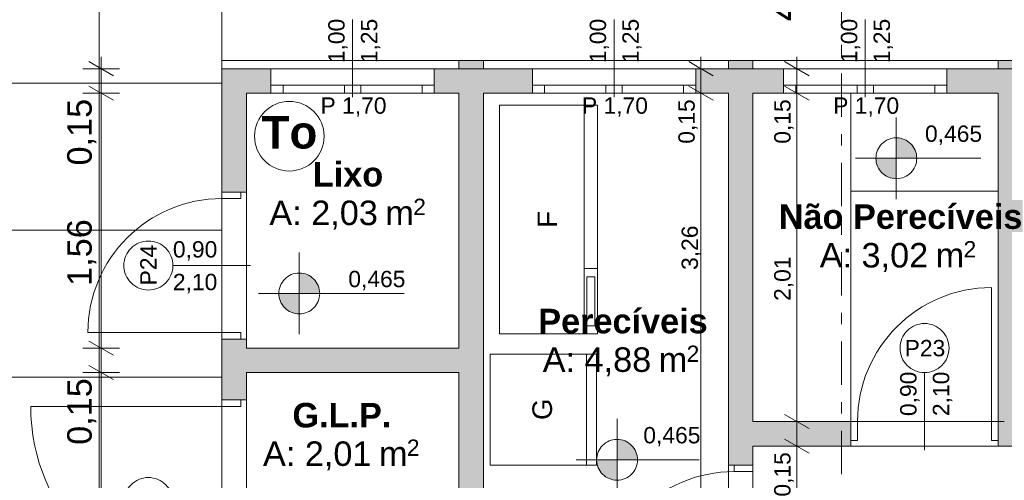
# Model space of a CAD drawing. Header units: millimetres. Extents: x -589 to 841, y -447 to 987.
# Tile 24 of 27: x 403 to 524, y 855 to 911. Entities that reach past the tile are written whole.
import ezdxf
from ezdxf.xclip import XClip

# ---------------------------------------------------------------- set-up
doc = ezdxf.new("R2010")
doc.units = ezdxf.units.MM
doc.header["$MEASUREMENT"] = 0
doc.header["$XCLIPFRAME"] = 0
for name, pattern in [('Linha Tracejada 3_1', [4, 3, -1]), ('Tracejado Duplo', [10.936111, 5.291667, -2.116667, 1.411111, -2.116667]), ('Wipeout_Contour', [1000, 0, -1000])]:
    doc.linetypes.add(name, pattern=pattern)
for name, color, linetype in [('Anotação - Geral.2D', 7, 'Continuous'), ('Cotas - Geral.2D', 7, 'Continuous'), ('Desenho 2D - Geral.2D', 7, 'Continuous'), ('Interior - Mobiliário .ARQ', 7, 'Continuous'), ('Laje.ARQ', 7, 'Continuous'), ('Marcador - Cortes e Elevações.2D', 7, 'Continuous'), ('Parede.ARQ', 7, 'Continuous'), ('Zonas.ARQ', 7, 'Continuous')]:
    doc.layers.add(name, color=color, linetype=linetype)
doc.styles.add('GENERATED_STYLE_1', font='txt')
doc.styles.add('GENERATED_STYLE_2', font='txt')

# ---------------------------------------------------------------- blocks, each defined once
blk = doc.blocks.new('Desenho_1_1', base_point=(-612.98, 435.63))
at = {"layer": 'Cotas - Geral.2D', "linetype": 'Continuous', "lineweight": 0}
for points in [[(510.62, 894.43), (513.12, 894.43), (512.93, 895.38), (512.39, 896.2), (511.58, 896.74), (510.62, 896.93)], [(510.62, 894.43), (508.12, 894.43), (508.31, 893.47), (508.85, 892.66), (509.67, 892.12), (510.62, 891.93)], [(437.54, 877.88), (440.04, 877.88), (439.85, 878.84), (439.31, 879.65), (438.5, 880.19), (437.54, 880.38)], [(437.54, 877.88), (435.04, 877.88), (435.23, 876.92), (435.77, 876.11), (436.58, 875.57), (437.54, 875.38)], [(476.44, 857.52), (478.94, 857.52), (478.75, 858.48), (478.2, 859.29), (477.39, 859.83), (476.44, 860.02)], [(476.44, 857.52), (473.94, 857.52), (474.13, 856.56), (474.67, 855.75), (475.48, 855.21), (476.44, 855.02)]]:
    blk.add_hatch(color=7, dxfattribs=at).paths.add_polyline_path(points)
at = {"layer": 'Laje.ARQ', "linetype": 'Continuous', "lineweight": 0}
h = blk.add_hatch(dxfattribs=at)
h.set_pattern_fill('Grelha_90x90_0001', color=83, style=0, pattern_type=2)
h.set_pattern_definition([(0, (-612.98, 435.633), (0, 18), []), (90, (-612.98, 435.633), (-18, 0), [])])
h.paths.add_polyline_path([(238.05, 922.9), (238.05, 838.35), (277.05, 838.35), (277.05, 779.36), (428.07, 779.36), (428.07, 922.89), (368.7, 922.89), (368.7, 922.9), (293.7, 922.9)])
h.paths.add_polyline_path([(368.7, 825.26), (293.7, 825.26), (293.7, 900.26), (368.7, 900.26)], flags=0)
at = {"layer": 'Parede.ARQ', "linetype": 'Continuous', "lineweight": 0}
for points in [[(523.07, 905.4), (526.07, 905.4), (526.07, 906.4), (523.07, 906.4)], [(434.07, 905.4), (428.07, 905.4), (431.07, 902.4), (434.07, 902.4)], [(428.07, 905.4), (428.07, 890.3), (431.07, 890.3), (431.07, 902.4)], [(457.07, 905.4), (454.07, 905.4), (454.07, 902.4), (457.07, 902.4)], [(457.07, 905.4), (457.07, 834.3), (460.07, 834.3), (460.07, 905.4)], [(466.07, 905.4), (460.07, 905.4), (460.07, 902.4), (466.07, 902.4)], [(490.07, 905.4), (486.07, 905.4), (486.07, 902.4), (490.07, 902.4)], [(493.07, 905.4), (490.07, 905.4), (490.07, 862.2), (493.07, 862.2)], [(496.82, 905.4), (493.07, 905.4), (493.07, 902.4), (496.82, 902.4)], [(523.07, 905.4), (516.82, 905.4), (516.82, 902.4), (523.07, 902.4)], [(523.07, 905.4), (523.07, 862.2), (526.07, 862.2), (526.07, 905.4)], [(428.07, 864.85), (431.07, 864.85), (431.07, 872.3), (428.07, 872.3)], [(457.07, 871.2), (431.07, 871.2), (431.07, 868.2), (457.07, 868.2)], [(490.07, 862.2), (490.07, 859.2), (505.07, 859.2), (505.07, 862.2)], [(523.07, 862.2), (523.07, 859.2), (528, 859.2), (528, 862.2)], [(493.07, 859.2), (490.07, 859.2), (490.07, 856.87), (493.07, 856.87)]]:
    blk.add_hatch(color=36, dxfattribs=at).paths.add_polyline_path(points)
at = {"layer": 'Cotas - Geral.2D', "color": 7, "linetype": 'Continuous', "lineweight": 0}
for p, q in [((413.29, 905.4), (413.29, 906.86)), ((415.54, 905.4), (411.04, 905.4)), ((414.79, 904.53), (411.79, 906.26)), ((413.29, 902.4), (413.29, 905.4)), ((411.79, 903.26), (414.79, 901.53)), ((485.21, 903.26), (488.21, 901.53)), ((496.94, 903.26), (499.94, 901.53)), ((415.54, 902.4), (411.04, 902.4)), ((413.29, 871.2), (413.29, 902.4)), ((488.96, 902.4), (484.46, 902.4)), ((486.71, 837.3), (486.71, 902.4)), ((500.69, 902.4), (496.19, 902.4)), ((498.44, 862.2), (498.44, 902.4)), ((510.62, 889.43), (510.62, 899.43)), ((505.62, 894.43), (520.97, 894.43)), ((437.54, 872.88), (437.54, 882.88)), ((432.54, 877.88), (450.38, 877.88)), ((411.79, 872.06), (414.79, 870.33)), ((415.54, 871.2), (411.04, 871.2)), ((413.29, 868.2), (413.29, 871.2)), ((411.79, 869.06), (414.79, 867.33)), ((415.54, 868.2), (411.04, 868.2)), ((413.29, 837.3), (413.29, 868.2)), ((496.94, 863.06), (499.94, 861.33)), ((476.44, 852.52), (476.44, 862.52)), ((500.69, 862.2), (496.19, 862.2)), ((498.44, 859.2), (498.44, 862.2)), ((496.94, 860.06), (499.94, 858.33)), ((500.69, 859.2), (496.19, 859.2)), ((498.44, 837.3), (498.44, 859.2)), ((471.44, 857.52), (486.49, 857.52))]:
    blk.add_line(p, q, dxfattribs=at)
for centre in [(510.62, 894.43), (437.54, 877.88), (476.44, 857.52)]:
    blk.add_circle(centre, 2.5, dxfattribs=at)
at = {"layer": 'Desenho 2D - Geral.2D', "color": 7, "linetype": 'Linha Tracejada 3_1', "lineweight": 0}
for p, q in [((523.07, 890.4), (505.07, 890.4)), ((505.07, 890.4), (505.07, 862.2))]:
    blk.add_line(p, q, dxfattribs=at)
at = {"layer": 'Desenho 2D - Geral.2D', "color": 251, "linetype": 'Continuous', "lineweight": 0}
blk.add_circle((436.32, 897.13), 4.26, dxfattribs=at)
at = {"layer": 'Interior - Mobiliário .ARQ', "color": 7, "linetype": 'Continuous', "lineweight": 0}
for p, q in [((474.03, 900.93), (462.03, 900.93)), ((462.03, 900.93), (462.03, 872.93)), ((472.43, 872.93), (472.43, 900.93)), ((474.03, 872.93), (474.03, 900.93)), ((474.03, 880.93), (472.43, 880.93)), ((473.71, 879.93), (472.75, 879.93)), ((472.75, 879.93), (472.75, 873.93)), ((473.71, 873.93), (473.71, 879.93)), ((472.75, 873.93), (473.71, 873.93)), ((462.03, 872.93), (474.03, 872.93)), ((473.91, 870.47), (460.91, 870.47)), ((460.91, 870.47), (460.91, 856.87)), ((472.71, 856.87), (472.71, 870.47)), ((473.91, 856.87), (473.91, 870.47)), ((460.91, 856.87), (473.91, 856.87))]:
    blk.add_line(p, q, dxfattribs=at)
at = {"layer": 'Laje.ARQ', "color": 83, "linetype": 'Continuous', "lineweight": 0, "flags": 128}
blk.add_lwpolyline([(84.25, 83.48), (84.25, 905.4), (238.05, 905.4), (238.05, 953.05), (428.07, 953.05), (428.07, 905.4), (583.08, 905.4), (583.08, 433.72)], dxfattribs=at)
for points in [[(238.05, 922.9), (238.05, 838.35), (277.05, 838.35), (277.05, 779.36), (428.07, 779.36), (428.07, 922.89), (368.7, 922.89), (368.7, 922.9), (293.7, 922.9)], [(431.07, 871.2), (457.07, 871.2), (457.07, 902.4), (431.07, 902.4)], [(460.07, 837.3), (490.07, 837.3), (490.07, 902.4), (460.07, 902.4)], [(493.07, 862.2), (505.07, 862.2), (505.07, 902.4), (493.07, 902.4)], [(493.07, 862.2), (523.07, 862.2), (523.07, 902.4), (493.07, 902.4)], [(523.07, 747.4), (580.08, 747.4), (580.08, 902.4), (551.07, 902.4), (551.07, 859.2), (493.07, 859.2), (493.07, 837.3), (523.07, 837.3)], [(505.07, 890.4), (523.07, 890.4), (523.07, 902.4), (505.07, 902.4)], [(431.07, 837.3), (457.07, 837.3), (457.07, 868.2), (431.07, 868.2)]]:
    blk.add_lwpolyline(points, close=True, dxfattribs=at)
at = {"layer": 'Parede.ARQ', "color": 7, "linetype": 'Continuous', "lineweight": 0}
for p, q in [((454.07, 905.4), (434.07, 905.4)), ((434.07, 903.4), (434.07, 905.4)), ((454.07, 903.4), (454.07, 905.4)), ((486.07, 905.4), (466.07, 905.4)), ((466.07, 903.4), (466.07, 905.4)), ((486.07, 903.4), (486.07, 905.4)), ((516.82, 905.4), (496.82, 905.4)), ((496.82, 903.4), (496.82, 905.4)), ((516.82, 903.4), (516.82, 905.4)), ((434.07, 903.4), (435.57, 903.4)), ((434.07, 902.4), (434.07, 903.4)), ((434.07, 902.4), (434.07, 903.4)), ((435.57, 903.4), (435.57, 902.4)), ((435.57, 903.4), (443.07, 903.4)), ((443.07, 902.4), (443.07, 903.4)), ((443.07, 903.4), (444.07, 903.4)), ((444.07, 903.4), (445.07, 903.4)), ((445.07, 903.4), (445.07, 902.4)), ((445.07, 903.4), (452.57, 903.4)), ((452.57, 902.4), (452.57, 903.4)), ((452.57, 903.4), (454.07, 903.4)), ((454.07, 902.4), (454.07, 903.4)), ((454.07, 902.4), (454.07, 903.4)), ((466.07, 903.4), (467.57, 903.4)), ((466.07, 902.4), (466.07, 903.4)), ((466.07, 902.4), (466.07, 903.4)), ((467.57, 903.4), (467.57, 902.4)), ((467.57, 903.4), (475.07, 903.4)), ((475.07, 902.4), (475.07, 903.4)), ((475.07, 903.4), (476.07, 903.4)), ((476.07, 903.4), (477.07, 903.4)), ((477.07, 903.4), (477.07, 902.4)), ((477.07, 903.4), (484.57, 903.4)), ((484.57, 902.4), (484.57, 903.4)), ((484.57, 903.4), (486.07, 903.4)), ((486.07, 902.4), (486.07, 903.4)), ((486.07, 902.4), (486.07, 903.4)), ((496.82, 903.4), (498.32, 903.4)), ((496.82, 902.4), (496.82, 903.4)), ((496.82, 902.4), (496.82, 903.4)), ((498.32, 903.4), (498.32, 902.4)), ((498.32, 903.4), (505.82, 903.4)), ((505.82, 902.4), (505.82, 903.4)), ((505.82, 903.4), (506.82, 903.4)), ((506.82, 903.4), (507.82, 903.4)), ((507.82, 903.4), (507.82, 902.4)), ((507.82, 903.4), (515.32, 903.4)), ((515.32, 902.4), (515.32, 903.4)), ((515.32, 903.4), (516.82, 903.4)), ((516.82, 902.4), (516.82, 903.4)), ((516.82, 902.4), (516.82, 903.4)), ((454.07, 902.4), (434.07, 902.4)), ((435.57, 902.4), (434.07, 902.4)), ((443.07, 902.4), (435.57, 902.4)), ((444.07, 902.4), (443.07, 902.4)), ((445.07, 902.4), (444.07, 902.4)), ((452.57, 902.4), (445.07, 902.4)), ((454.07, 902.4), (452.57, 902.4)), ((486.07, 902.4), (466.07, 902.4)), ((467.57, 902.4), (466.07, 902.4)), ((475.07, 902.4), (467.57, 902.4)), ((476.07, 902.4), (475.07, 902.4)), ((477.07, 902.4), (476.07, 902.4)), ((484.57, 902.4), (477.07, 902.4)), ((486.07, 902.4), (484.57, 902.4)), ((516.82, 902.4), (496.82, 902.4)), ((498.32, 902.4), (496.82, 902.4)), ((505.82, 902.4), (498.32, 902.4)), ((506.82, 902.4), (505.82, 902.4)), ((507.82, 902.4), (506.82, 902.4)), ((515.32, 902.4), (507.82, 902.4)), ((516.82, 902.4), (515.32, 902.4)), ((428.07, 890.3), (428.07, 891.04)), ((428.07, 890.3), (428.07, 891.04)), ((431.07, 890.3), (431.07, 891.04)), ((431.07, 890.3), (431.07, 891.04)), ((428.07, 889.5), (428.07, 890.3)), ((428.07, 890.3), (430.37, 890.3)), ((428.07, 890.3), (430.37, 890.3)), ((428.07, 890.3), (430.37, 890.3)), ((430.37, 889.5), (428.07, 889.5)), ((430.37, 890.3), (430.37, 889.5)), ((430.37, 890.3), (431.07, 890.3)), ((430.37, 890.3), (431.07, 890.3)), ((422.07, 881.3), (431.57, 881.3)), ((522.27, 862.2), (522.27, 878.6)), ((428.07, 873.1), (411.67, 873.1)), ((428.07, 872.3), (428.07, 873.1)), ((428.07, 873.1), (430.37, 873.1)), ((430.37, 873.1), (430.37, 872.3)), ((430.37, 872.3), (428.07, 872.3)), ((428.07, 872.3), (430.37, 872.3)), ((428.07, 872.3), (430.37, 872.3)), ((428.07, 872.3), (428.07, 871.56)), ((428.07, 872.3), (428.07, 871.56)), ((430.37, 872.3), (431.07, 872.3)), ((430.37, 872.3), (431.07, 872.3)), ((431.07, 872.3), (431.07, 871.56)), ((431.07, 872.3), (431.07, 871.56)), ((514.07, 868.2), (514.07, 858.7)), ((428.07, 864.85), (428.07, 865.59)), ((428.07, 864.85), (428.07, 865.59)), ((431.07, 864.85), (431.07, 865.59)), ((431.07, 864.85), (431.07, 865.59)), ((428.07, 864.85), (428.07, 864.05)), ((430.37, 864.85), (428.07, 864.85)), ((428.07, 864.85), (430.37, 864.85)), ((428.07, 864.85), (430.37, 864.85)), ((430.37, 864.05), (430.37, 864.85)), ((430.37, 864.85), (431.07, 864.85)), ((430.37, 864.85), (431.07, 864.85)), ((428.07, 864.05), (404.67, 864.05)), ((428.07, 864.05), (430.37, 864.05)), ((505.07, 862.2), (504.33, 862.2)), ((505.07, 862.2), (504.33, 862.2)), ((505.87, 862.2), (505.07, 862.2)), ((505.07, 862.2), (505.07, 859.9)), ((505.07, 862.2), (505.07, 859.9)), ((505.07, 862.2), (505.07, 859.9)), ((505.87, 859.9), (505.87, 862.2)), ((523.07, 862.2), (522.27, 862.2)), ((522.27, 862.2), (522.27, 859.9)), ((523.07, 859.9), (523.07, 862.2)), ((523.07, 862.2), (523.07, 859.9)), ((523.07, 862.2), (523.07, 859.9)), ((523.07, 862.2), (523.81, 862.2)), ((523.07, 862.2), (523.81, 862.2)), ((505.07, 859.9), (505.87, 859.9)), ((505.07, 859.9), (505.07, 859.2)), ((505.07, 859.9), (505.07, 859.2)), ((522.27, 859.9), (523.07, 859.9)), ((523.07, 859.9), (523.07, 859.2)), ((523.07, 859.9), (523.07, 859.2)), ((505.07, 859.2), (504.33, 859.2)), ((505.07, 859.2), (504.33, 859.2)), ((523.07, 859.2), (523.81, 859.2)), ((523.07, 859.2), (523.81, 859.2)), ((490.07, 856.87), (490.07, 857.61)), ((490.07, 856.87), (490.07, 857.61)), ((493.07, 856.87), (493.07, 857.61)), ((493.07, 856.87), (493.07, 857.61)), ((490.77, 856.87), (490.07, 856.87)), ((490.77, 856.87), (490.07, 856.87)), ((490.77, 856.07), (490.77, 856.87)), ((490.77, 856.87), (493.07, 856.87)), ((493.07, 856.87), (490.77, 856.87)), ((493.07, 856.87), (490.77, 856.87)), ((493.07, 856.07), (490.77, 856.07)), ((493.07, 856.87), (493.07, 856.07))]:
    blk.add_line(p, q, dxfattribs=at)
at = {"layer": 'Parede.ARQ', "color": 7, "linetype": 'Continuous', "lineweight": 0, "flags": 128}
for points in [[(434.07, 905.4), (428.07, 905.4)], [(428.07, 905.4), (428.07, 890.3)], [(457.07, 905.4), (454.07, 905.4)], [(466.07, 905.4), (460.07, 905.4)], [(490.07, 905.4), (486.07, 905.4)], [(496.82, 905.4), (493.07, 905.4)], [(523.07, 905.4), (516.82, 905.4)], [(431.07, 902.4), (434.07, 902.4)], [(431.07, 890.3), (431.07, 902.4)], [(454.07, 902.4), (457.07, 902.4)], [(457.07, 902.4), (457.07, 871.2)], [(460.07, 902.4), (466.07, 902.4)], [(460.07, 837.3), (460.07, 902.4)], [(486.07, 902.4), (490.07, 902.4)], [(490.07, 902.4), (490.07, 862.2)], [(493.07, 902.4), (496.82, 902.4)], [(493.07, 862.2), (493.07, 902.4)], [(516.82, 902.4), (523.07, 902.4)], [(523.07, 902.4), (523.07, 862.2)], [(428.07, 872.3), (428.07, 864.85)], [(431.07, 871.2), (431.07, 872.3)], [(457.07, 871.2), (431.07, 871.2)], [(431.07, 868.2), (457.07, 868.2)], [(431.07, 864.85), (431.07, 868.2)], [(457.07, 868.2), (457.07, 837.3)], [(490.07, 862.2), (490.07, 859.2)], [(505.07, 862.2), (493.07, 862.2)], [(490.07, 859.2), (490.07, 856.87)], [(493.07, 856.87), (493.07, 859.2)], [(493.07, 859.2), (505.07, 859.2)], [(523.07, 859.2), (528, 859.2)]]:
    blk.add_lwpolyline(points, dxfattribs=at)
at = {"layer": 'Parede.ARQ', "color": 7, "linetype": 'Continuous', "lineweight": 0}
for centre, radius, start, end in [((428.07, 873.1), 16.4, 90, 180), ((522.27, 862.2), 16.4, 90, 180), ((428.07, 864.05), 23.4, 180, 270), ((490.77, 839.67), 16.4, 90, 180)]:
    blk.add_arc(centre, radius, start, end, dxfattribs=at)
at = {"layer": 'Parede.ARQ', "color": 8, "linetype": 'Continuous', "lineweight": 0}
for centre, start, end in [((419.07, 881.3), 90, 270), ((419.07, 881.3), 270, 90), ((514.07, 871.2), 0, 180), ((514.07, 871.2), 180, 0), ((419.07, 852.35), 90, 270), ((419.07, 852.35), 270, 90)]:
    blk.add_arc(centre, 3, start, end, dxfattribs=at)
at = {"layer": 'Zonas.ARQ', "color": 7, "linetype": 'Continuous', "lineweight": 0}
for p, q in [((434.07, 903.4), (434.07, 905.4)), ((454.07, 903.4), (454.07, 905.4)), ((466.07, 903.4), (466.07, 905.4)), ((486.07, 903.4), (486.07, 905.4)), ((496.82, 903.4), (496.82, 905.4)), ((516.82, 903.4), (516.82, 905.4)), ((434.07, 902.4), (434.07, 903.4)), ((454.07, 902.4), (454.07, 903.4)), ((466.07, 902.4), (466.07, 903.4)), ((486.07, 902.4), (486.07, 903.4)), ((496.82, 902.4), (496.82, 903.4)), ((516.82, 902.4), (516.82, 903.4)), ((428.07, 890.3), (428.07, 891.04)), ((431.07, 890.3), (431.07, 891.04)), ((428.07, 890.3), (430.37, 890.3)), ((430.37, 890.3), (431.07, 890.3)), ((428.07, 872.3), (428.07, 871.56)), ((428.07, 872.3), (430.37, 872.3)), ((430.37, 872.3), (431.07, 872.3)), ((431.07, 872.3), (431.07, 871.56)), ((428.07, 864.85), (428.07, 865.59)), ((431.07, 864.85), (431.07, 865.59)), ((428.07, 864.85), (430.37, 864.85)), ((430.37, 864.85), (431.07, 864.85)), ((505.07, 862.2), (504.33, 862.2)), ((505.07, 862.2), (505.07, 859.9)), ((523.07, 862.2), (523.81, 862.2)), ((523.07, 862.2), (523.07, 859.9)), ((505.07, 859.9), (505.07, 859.2)), ((523.07, 859.9), (523.07, 859.2)), ((505.07, 859.2), (504.33, 859.2)), ((523.07, 859.2), (523.81, 859.2)), ((490.07, 856.87), (490.07, 857.61)), ((493.07, 856.87), (493.07, 857.61)), ((490.77, 856.87), (490.07, 856.87)), ((493.07, 856.87), (490.77, 856.87))]:
    blk.add_line(p, q, dxfattribs=at)
at = {"layer": 'Anotação - Geral.2D', "color": 7, "linetype": 'Continuous', "lineweight": 0, "insert": (436.34, 899.62), "char_height": 4, "attachment_point": 2, "style": 'GENERATED_STYLE_2'}
blk.add_mtext('\\A1;{\\pqc;\\fArial|b1|i0|c0|p38;To}', dxfattribs=at)
at = {"layer": 'Cotas - Geral.2D', "color": 7, "linetype": 'Continuous', "lineweight": 0, "attachment_point": 7, "rotation": 90, "style": 'GENERATED_STYLE_1'}
for s, insert, char_height, width in [('\\A1;{\\pql;\\fArial|b0|i0|c0|p38;0,15}', (412.69, 893.55), 3, 7.9817), ('\\A1;{\\pql;\\fArial|b0|i0|c0|p38;0,15}', (486.31, 896.21), 2, 5.3212), ('\\A1;{\\pql;\\fArial|b0|i0|c0|p38;0,15}', (498.04, 896.21), 2, 5.3212), ('\\A1;{\\pql;\\fArial|b0|i0|c0|p38;1,56}', (412.69, 878.81), 3, 7.9817), ('\\A1;{\\pql;\\fArial|b0|i0|c0|p38;3,26}', (486.71, 880.76), 2, 5.3212), ('\\A1;{\\pql;\\fArial|b0|i0|c0|p38;2,01}', (498.04, 876.97), 2, 5.3212), ('\\A1;{\\pql;\\fArial|b0|i0|c0|p38;0,15}', (412.69, 859.35), 3, 7.9817), ('\\A1;{\\pql;\\fArial|b0|i0|c0|p38;0,15}', (498.04, 853.01), 2, 5.3212)]:
    blk.add_mtext(s, dxfattribs=dict(at, insert=insert, char_height=char_height, width=width))
at = {"layer": 'Cotas - Geral.2D', "color": 7, "linetype": 'Continuous', "lineweight": 0, "char_height": 2, "width": 6.8389, "attachment_point": 7, "style": 'GENERATED_STYLE_1'}
for insert in [(514.13, 896.07), (443.54, 878.28), (479.65, 859.16)]:
    blk.add_mtext('\\A1;{\\pql;\\fArial|b0|i0|c0|p38;0,465}', dxfattribs=dict(at, insert=insert))
at = {"layer": 'Interior - Mobiliário .ARQ', "color": 7, "linetype": 'Continuous', "lineweight": 0, "char_height": 2.4, "attachment_point": 4, "rotation": 90, "style": 'GENERATED_STYLE_1'}
for s, insert in [('\\A1;{\\pql;\\fArial|b0|i0|c0|p38;F}', (467.9, 885.92)), ('\\A1;{\\pql;\\fArial|b0|i0|c0|p38;G}', (467.29, 862.39))]:
    blk.add_mtext(s, dxfattribs=dict(at, insert=insert))
at = {"layer": 'Marcador - Cortes e Elevações.2D', "color": 7, "linetype": 'Continuous', "lineweight": 0, "insert": (498.51, 913.92), "char_height": 3.5, "attachment_point": 9, "rotation": 90, "style": 'GENERATED_STYLE_1'}
blk.add_mtext('\\A1;{\\pqr;\\fArial|b0|i0|c0|p38;4}', dxfattribs=at)
at = {"layer": 'Parede.ARQ', "color": 7, "linetype": 'Continuous', "lineweight": 0, "char_height": 2, "attachment_point": 7, "style": 'GENERATED_STYLE_1'}
for s, insert in [('\\A1;{\\pql;\\fArial|b0|i0|c0|p38;P 1,70}', (440.14, 899.51)), ('\\A1;{\\pql;\\fArial|b0|i0|c0|p38;P 1,70}', (472.14, 899.51)), ('\\A1;{\\pql;\\fArial|b0|i0|c0|p38;P 1,70}', (502.89, 899.51)), ('\\A1;{\\pql;\\fArial|b0|i0|c0|p38;0,90}', (422.07, 881.91)), ('\\A1;{\\pql;\\fArial|b0|i0|c0|p38;2,10}', (422.07, 877.91)), ('\\A1;{\\pql;\\fArial|b0|i0|c0|p38;P23}', (511.64, 870.16))]:
    blk.add_mtext(s, dxfattribs=dict(at, insert=insert))
at = {"layer": 'Parede.ARQ', "color": 7, "linetype": 'Continuous', "lineweight": 0, "char_height": 2, "attachment_point": 7, "rotation": 90, "style": 'GENERATED_STYLE_1'}
for s, insert in [('\\A1;{\\pql;\\fArial|b0|i0|c0|p38;P24}', (420.07, 878.87)), ('\\A1;{\\pql;\\fArial|b0|i0|c0|p38;0,90}', (513.46, 862.87)), ('\\A1;{\\pql;\\fArial|b0|i0|c0|p38;2,10}', (517.46, 862.87))]:
    blk.add_mtext(s, dxfattribs=dict(at, insert=insert))
at = {"layer": 'Zonas.ARQ', "color": 7, "linetype": 'Continuous', "lineweight": 0, "attachment_point": 1}
for s, insert, char_height, style in [('\\A1;{\\pql;\\fArial|b1|i0|c0|p38;Lixo}', (439.2, 893.97), 3, 'GENERATED_STYLE_2'), ('\\A1;{\\pql;\\fArial|b0|i0|c0|p38;2}', (451.49, 889.48), 2, 'GENERATED_STYLE_1'), ('\\A1;{\\pql;\\fArial|b0|i0|c0|p38;A: 2,03}', (433.88, 889.25), 3, 'GENERATED_STYLE_1'), ('\\A1;{\\pql;\\fArial|b0|i0|c0|p38; m}', (446.91, 889.25), 3, 'GENERATED_STYLE_1'), ('\\A1;{\\pql;\\fArial|b1|i0|c0|p38;Não Perecíveis}', (496.24, 888.79), 3, 'GENERATED_STYLE_2'), ('\\A1;{\\pql;\\fArial|b0|i0|c0|p38;A: 3,02}', (501.24, 884.06), 3, 'GENERATED_STYLE_1'), ('\\A1;{\\pql;\\fArial|b0|i0|c0|p38;2}', (518.85, 884.29), 2, 'GENERATED_STYLE_1'), ('\\A1;{\\pql;\\fArial|b0|i0|c0|p38; m}', (514.27, 884.06), 3, 'GENERATED_STYLE_1'), ('\\A1;{\\pql;\\fArial|b1|i0|c0|p38;Perecíveis}', (466.79, 876), 3, 'GENERATED_STYLE_2'), ('\\A1;{\\pql;\\fArial|b0|i0|c0|p38;2}', (484.95, 871.5), 2, 'GENERATED_STYLE_1'), ('\\A1;{\\pql;\\fArial|b0|i0|c0|p38;A: 4,88}', (467.34, 871.28), 3, 'GENERATED_STYLE_1'), ('\\A1;{\\pql;\\fArial|b0|i0|c0|p38; m}', (480.37, 871.28), 3, 'GENERATED_STYLE_1'), ('\\A1;{\\pql;\\fArial|b1|i0|c0|p38;G.L.P.}', (436.7, 864.48), 3, 'GENERATED_STYLE_2'), ('\\A1;{\\pql;\\fArial|b0|i0|c0|p38;A: 2,01}', (433.1, 859.77), 3, 'GENERATED_STYLE_1'), ('\\A1;{\\pql;\\fArial|b0|i0|c0|p38;2}', (450.71, 860), 2, 'GENERATED_STYLE_1'), ('\\A1;{\\pql;\\fArial|b0|i0|c0|p38; m}', (446.13, 859.77), 3, 'GENERATED_STYLE_1')]:
    blk.add_mtext(s, dxfattribs=dict(at, insert=insert, char_height=char_height, style=style))
at = {"color": 254, "linetype": 'Wipeout_Contour', "lineweight": 0, "ltscale": 4154.901306}
blk.add_wipeout([(493.07, 905.4), (523.07, 905.4), (523.07, 906.4), (493.07, 906.4)], dxfattribs=at).dxf.layer = 'Parede.ARQ'
at = {"layer": 'Parede.ARQ', "linetype": 'Continuous', "lineweight": 0}
for points in [[(490.07, 905.4), (493.07, 905.4), (493.07, 906.4), (490.07, 906.4)], [(523.07, 905.4), (526.07, 905.4), (526.07, 906.4), (523.07, 906.4)]]:
    blk.add_hatch(color=36, dxfattribs=at).paths.add_polyline_path(points)
at = {"layer": 'Parede.ARQ', "color": 7, "linetype": 'Continuous', "lineweight": 0}
for p, q in [((493.07, 905.4), (493.07, 906.4)), ((523.07, 906.4), (523.07, 905.4))]:
    blk.add_line(p, q, dxfattribs=at)
at = {"layer": 'Parede.ARQ', "color": 8, "linetype": 'Continuous', "lineweight": 0, "flags": 128}
blk.add_lwpolyline([(493.07, 905.4), (523.07, 905.4)], dxfattribs=at)
at = {"color": 254, "linetype": 'Wipeout_Contour', "lineweight": 0, "ltscale": 4091.966867}
blk.add_wipeout([(460.07, 905.4), (490.07, 905.4), (490.07, 906.4), (460.07, 906.4)], dxfattribs=at).dxf.layer = 'Parede.ARQ'
at = {"layer": 'Parede.ARQ', "linetype": 'Continuous', "lineweight": 0}
blk.add_hatch(color=36, dxfattribs=at).paths.add_polyline_path([(457.07, 905.4), (460.07, 905.4), (460.07, 906.4), (457.07, 906.4)])
at = {"layer": 'Parede.ARQ', "color": 7, "linetype": 'Continuous', "lineweight": 0}
for p, q in [((460.07, 905.4), (460.07, 906.4)), ((490.07, 906.4), (490.07, 905.4))]:
    blk.add_line(p, q, dxfattribs=at)
at = {"layer": 'Parede.ARQ', "color": 8, "linetype": 'Continuous', "lineweight": 0, "flags": 128}
blk.add_lwpolyline([(460.07, 905.4), (490.07, 905.4)], dxfattribs=at)
at = {"color": 254, "linetype": 'Wipeout_Contour', "lineweight": 0, "ltscale": 4033.226613}
blk.add_wipeout([(457.07, 906.4), (428.07, 906.4), (428.07, 905.4), (457.07, 905.4)], dxfattribs=at).dxf.layer = 'Parede.ARQ'
at = {"layer": 'Parede.ARQ', "color": 7, "linetype": 'Continuous', "lineweight": 0}
blk.add_line((457.07, 906.4), (457.07, 905.4), dxfattribs=at)
at = {"layer": 'Parede.ARQ', "color": 8, "linetype": 'Continuous', "lineweight": 0, "flags": 128}
for points in [[(580.08, 906.4), (428.07, 906.4)], [(428.07, 906.4), (428.07, 905.4)], [(428.07, 905.4), (457.07, 905.4)]]:
    blk.add_lwpolyline(points, dxfattribs=at)
at = {"color": 254, "linetype": 'Wipeout_Contour', "lineweight": 0, "ltscale": 4154.901306}
blk.add_wipeout([(493.07, 905.4), (523.07, 905.4), (523.07, 906.4), (493.07, 906.4)], dxfattribs=at).dxf.layer = 'Parede.ARQ'
at = {"layer": 'Parede.ARQ', "linetype": 'Continuous', "lineweight": 0}
blk.add_hatch(color=36, dxfattribs=at).paths.add_polyline_path([(490.07, 905.4), (493.07, 905.4), (493.07, 906.4), (490.07, 906.4)])
at = {"layer": 'Cotas - Geral.2D', "color": 7, "linetype": 'Continuous', "lineweight": 0}
for p, q in [((498.44, 905.4), (498.44, 906.86)), ((500.69, 905.4), (496.19, 905.4)), ((499.94, 904.53), (496.94, 906.26)), ((498.44, 902.4), (498.44, 905.4))]:
    blk.add_line(p, q, dxfattribs=at)
at = {"layer": 'Marcador - Cortes e Elevações.2D', "color": 7, "linetype": 'Tracejado Duplo', "lineweight": 0}
blk.add_line((503.92, 915.74), (503.92, 39.98), dxfattribs=at)
at = {"layer": 'Parede.ARQ', "color": 7, "linetype": 'Continuous', "lineweight": 0}
for p, q in [((506.82, 911.4), (506.82, 901.9)), ((493.07, 905.4), (493.07, 906.4)), ((523.07, 906.4), (523.07, 905.4))]:
    blk.add_line(p, q, dxfattribs=at)
at = {"layer": 'Parede.ARQ', "color": 8, "linetype": 'Continuous', "lineweight": 0, "flags": 128}
blk.add_lwpolyline([(493.07, 905.4), (523.07, 905.4)], dxfattribs=at)
at = {"layer": 'Parede.ARQ', "color": 7, "linetype": 'Continuous', "lineweight": 0, "char_height": 2, "attachment_point": 7, "rotation": 90, "style": 'GENERATED_STYLE_1'}
for s, insert in [('\\A1;{\\pql;\\fArial|b0|i0|c0|p38;1,00}', (506.21, 906.07)), ('\\A1;{\\pql;\\fArial|b0|i0|c0|p38;1,25}', (510.21, 906.07))]:
    blk.add_mtext(s, dxfattribs=dict(at, insert=insert))
at = {"color": 254, "linetype": 'Wipeout_Contour', "lineweight": 0, "ltscale": 4091.966867}
blk.add_wipeout([(460.07, 905.4), (490.07, 905.4), (490.07, 906.4), (460.07, 906.4)], dxfattribs=at).dxf.layer = 'Parede.ARQ'
at = {"layer": 'Parede.ARQ', "linetype": 'Continuous', "lineweight": 0}
blk.add_hatch(color=36, dxfattribs=at).paths.add_polyline_path([(457.07, 905.4), (460.07, 905.4), (460.07, 906.4), (457.07, 906.4)])
at = {"layer": 'Cotas - Geral.2D', "color": 7, "linetype": 'Continuous', "lineweight": 0}
for p, q in [((486.71, 905.4), (486.71, 906.86)), ((488.96, 905.4), (484.46, 905.4)), ((488.21, 904.53), (485.21, 906.26)), ((486.71, 902.4), (486.71, 905.4))]:
    blk.add_line(p, q, dxfattribs=at)
at = {"layer": 'Parede.ARQ', "color": 7, "linetype": 'Continuous', "lineweight": 0}
for p, q in [((476.07, 911.4), (476.07, 901.9)), ((460.07, 905.4), (460.07, 906.4)), ((490.07, 906.4), (490.07, 905.4))]:
    blk.add_line(p, q, dxfattribs=at)
at = {"layer": 'Parede.ARQ', "color": 8, "linetype": 'Continuous', "lineweight": 0, "flags": 128}
blk.add_lwpolyline([(460.07, 905.4), (490.07, 905.4)], dxfattribs=at)
at = {"layer": 'Parede.ARQ', "color": 7, "linetype": 'Continuous', "lineweight": 0, "char_height": 2, "attachment_point": 7, "rotation": 90, "style": 'GENERATED_STYLE_1'}
for s, insert in [('\\A1;{\\pql;\\fArial|b0|i0|c0|p38;1,00}', (475.46, 906.07)), ('\\A1;{\\pql;\\fArial|b0|i0|c0|p38;1,25}', (479.46, 906.07))]:
    blk.add_mtext(s, dxfattribs=dict(at, insert=insert))
at = {"color": 254, "linetype": 'Wipeout_Contour', "lineweight": 0, "ltscale": 4033.226613}
blk.add_wipeout([(457.07, 906.4), (428.07, 906.4), (428.07, 905.4), (457.07, 905.4)], dxfattribs=at).dxf.layer = 'Parede.ARQ'
at = {"layer": 'Desenho 2D - Geral.2D', "color": 7, "linetype": 'Linha Tracejada 3_1', "lineweight": 0}
blk.add_line((428.07, 921.4), (428.07, 905.4), dxfattribs=at)
at = {"layer": 'Parede.ARQ', "color": 7, "linetype": 'Continuous', "lineweight": 0}
for p, q in [((444.07, 911.4), (444.07, 901.9)), ((457.07, 906.4), (457.07, 905.4))]:
    blk.add_line(p, q, dxfattribs=at)
at = {"layer": 'Parede.ARQ', "color": 8, "linetype": 'Continuous', "lineweight": 0, "flags": 128}
for points in [[(580.08, 906.4), (428.07, 906.4)], [(428.07, 906.4), (428.07, 905.4)], [(428.07, 905.4), (457.07, 905.4)]]:
    blk.add_lwpolyline(points, dxfattribs=at)
at = {"layer": 'Parede.ARQ', "color": 7, "linetype": 'Continuous', "lineweight": 0, "char_height": 2, "attachment_point": 7, "rotation": 90, "style": 'GENERATED_STYLE_1'}
for s, insert in [('\\A1;{\\pql;\\fArial|b0|i0|c0|p38;1,00}', (443.46, 906.07)), ('\\A1;{\\pql;\\fArial|b0|i0|c0|p38;1,25}', (447.46, 906.07))]:
    blk.add_mtext(s, dxfattribs=dict(at, insert=insert))

msp = doc.modelspace()

# ---------------------------------------------------------------- block references
at = {"color": 7, "linetype": 'Continuous', "lineweight": 0}
ref = msp.add_blockref('Desenho_1_1', (-612.98, 435.63), dxfattribs=at)
XClip(ref).set_block_clipping_path([(35.1353416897, 37.3848133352), (284.9334299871, 37.3848133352), (284.9334299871, 24.3913893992), (642.5463821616, 24.3913893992), (642.5463821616, 324.9652811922), (662.5106744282, 324.9652811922), (662.5106744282, 424.998918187), (640.774709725, 431.4917679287), (640.774709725, 825.5242281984), (640.774709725, 973.901529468), (35.1353416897, 973.901529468)])

doc.saveas('drawing.dxf')
